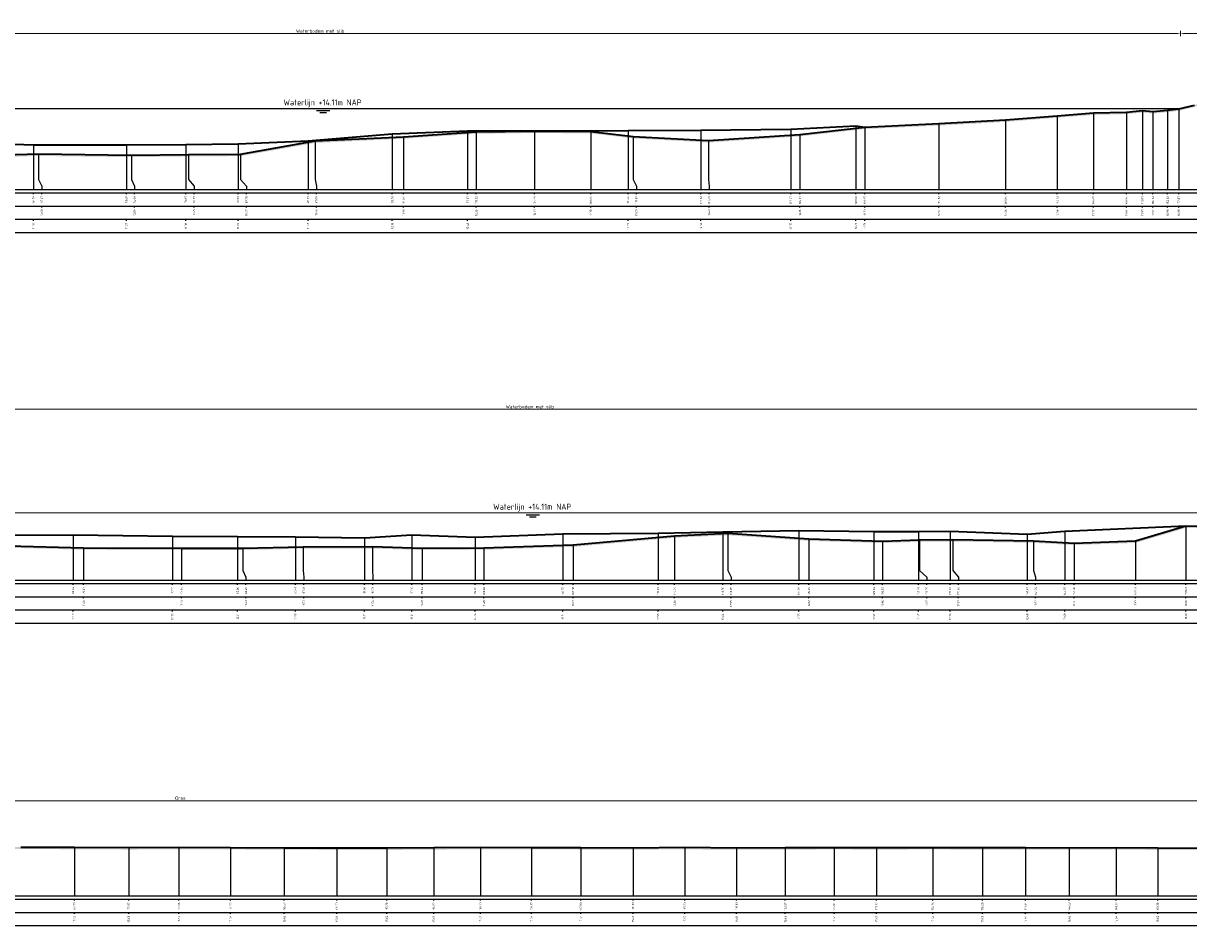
# Model space of a CAD drawing. Header units: metres. Extents: x 197883 to 206898, y 361907 to 364395.
# Tile 126 of 256: x 205850 to 205937, y 363286 to 363354. Entities that reach past the tile are written whole.
import ezdxf
from ezdxf.enums import TextEntityAlignment as Align

# ---------------------------------------------------------------- set-up
doc = ezdxf.new("R2010")
doc.units = ezdxf.units.M
doc.header["$PDMODE"] = 35
doc.header["$PDSIZE"] = 0.075
for name, color, linetype, lineweight in [('X-ME-AL-PROFIEL_BOVENKANT SLIB-GD', 42, 'Continuous', 35), ('X-ME-AL-PROFIEL_HUIDIG MAAIVELD-GD', 252, 'Continuous', 0), ('X-XX-AL-DETAIL1-M', 7, 'Continuous', 18), ('X-XX-AL-DWARSPROFIEL_PROFIELLIJN MAAIVELD-GD', 8, 'Continuous', 35), ('X-XX-AL-NAP-T18', 7, 'Continuous', 18)]:
    doc.layers.add(name, color=color, linetype=linetype, lineweight=lineweight)
doc.layers.add('X-ME-AL-PROFIEL_WATERLIJN-GD', color=150, linetype='Continuous')
doc.layers.add('X-ME-AL-PROFIELRASTER-S', color=7, linetype='Continuous')
doc.styles.add('NLCS-ISO', font='NLCS-ISO.ttf', dxfattribs={"height": 1.8})
doc.styles.add('NLCS-ISO-ANNOTATIVE-T18', font='NLCS-ISO.ttf', dxfattribs={"height": 1.8})
doc.styles.add('NLCS-ISO-M100-T25', font='NLCS-ISO.ttf', dxfattribs={"height": 0.25})
doc.dimstyles.new('NLCS-M100-T25-PIJL_L2_H1', dxfattribs={"dimscale": 0.1, "dimtxt": 2.5, "dimasz": 2.5, "dimexe": 2, "dimexo": 2, "dimgap": 0.7, "dimtad": 1, "dimzin": 0, "dimdsep": 46, "dimtxsty": 'NLCS-ISO-M100-T25', "dimcen": 0, "dimdle": 2, "dimclrd": 256, "dimclre": 256, "dimclrt": 256, "dimadec": 1, "dimazin": 0, "dimtfac": 1, "dimtdec": 3, "dimtofl": 0, "dimtmove": 0, "dimatfit": 3, "dimfxl": 2, "dimfxlon": 1, "dimtfillclr": 256, "dimtolj": 1, "dimtzin": 0, "dimlwd": -1, "dimlwe": -1, "dimarcsym": 0})

# ---------------------------------------------------------------- blocks, each defined once
blk = doc.blocks.new('SAL-PROFIELRASTER_BALK_EIND1-D')
at = {"color": 0, "linetype": 'ByBlock', "lineweight": -2, "flags": 128}
for points in [[(0, 0), (1, 0)], [(0, -2.5), (1, -2.5)], [(0, -12.5), (1, -12.5)]]:
    blk.add_lwpolyline(points, dxfattribs=at)
blk = doc.blocks.new('SAL-PROFIELRASTER_BALK_EIND2-D')
at = {"color": 0, "linetype": 'ByBlock', "lineweight": -2}
blk.add_line((1, -12.5), (0, -12.5), dxfattribs=at)
blk = doc.blocks.new('SAL-PROFIELRASTER_BALK_DATA-D')
at = {"color": 0, "linetype": 'ByBlock', "lineweight": -2}
blk.add_lwpolyline([(0, -3.5), (0, -2.5)], dxfattribs=at)
at = {"color": 0, "linetype": 'ByBlock', "lineweight": -2, "style": 'NLCS-ISO-ANNOTATIVE-T18'}
blk.add_attdef('GETAL', text='', height=1.5, rotation=90, dxfattribs=at).set_placement((0.75, -5), align=Align.RIGHT)
blk = doc.blocks.new('SAL-PROFIELRASTER_AANHAAL-D')
at = {"color": 9, "linetype": 'ByBlock', "lineweight": -2, "flags": 128}
blk.add_lwpolyline([(0, 1), (0, 0)], dxfattribs=at)
blk = doc.blocks.new('SAL-PROFIELRASTER_AANHAAL_STAGGER-D')
at = {"color": 9, "linetype": 'ByBlock', "lineweight": -2, "flags": 128}
for points in [[(0, 0), (0, -0.25)], [(0, -0.25), (1, -0.75)], [(1, -0.75), (1, -1)]]:
    blk.add_lwpolyline(points, dxfattribs=at)
blk = doc.blocks.new('*D16')
at = {"layer": 'Defpoints', "color": 0, "transparency": 16777216}
for p in [(205783.859, 363295.171), (205783.859, 363288.012), (206058.694, 363288.012)]:
    blk.add_point(p, dxfattribs=at)
at = {"layer": 'X-XX-AL-DETAIL1-M', "color": 253, "transparency": 16777216}
for p, q in [((205783.859, 363294.971), (205783.859, 363295.371)), ((206058.444, 363295.171), (205784.109, 363295.171)), ((206058.694, 363294.971), (206058.694, 363295.371))]:
    blk.add_line(p, q, dxfattribs=at)
for points in [[(205784.109, 363295.213), (205784.109, 363295.129), (205783.859, 363295.171)], [(206058.444, 363295.213), (206058.444, 363295.129), (206058.694, 363295.171)]]:
    blk.add_solid(points, dxfattribs=at)
at = {"layer": 'X-XX-AL-DETAIL1-M', "color": 253, "transparency": 16777216, "insert": (205861.611, 363295.366), "char_height": 0.25, "attachment_point": 5, "style": 'NLCS-ISO-M100-T25'}
blk.add_mtext('\\A1;Gras', dxfattribs=at)
blk = doc.blocks.new('*D67')
at = {"layer": 'Defpoints', "color": 0, "transparency": 16777216}
for p in [(205807.406, 363352.901), (205807.406, 363346.125), (205936.861, 363346.125)]:
    blk.add_point(p, dxfattribs=at)
at = {"layer": 'X-XX-AL-DETAIL1-M', "color": 253, "transparency": 16777216}
for p, q in [((205807.406, 363352.701), (205807.406, 363353.101)), ((205936.611, 363352.901), (205807.656, 363352.901)), ((205936.861, 363352.701), (205936.861, 363353.101))]:
    blk.add_line(p, q, dxfattribs=at)
for points in [[(205807.656, 363352.943), (205807.656, 363352.859), (205807.406, 363352.901)], [(205936.611, 363352.943), (205936.611, 363352.859), (205936.861, 363352.901)]]:
    blk.add_solid(points, dxfattribs=at)
at = {"layer": 'X-XX-AL-DETAIL1-M', "color": 253, "transparency": 16777216, "insert": (205872.134, 363353.096), "char_height": 0.25, "attachment_point": 5, "style": 'NLCS-ISO-M100-T25'}
blk.add_mtext('\\A1;Waterbodem met slib', dxfattribs=at)
blk = doc.blocks.new('*D68')
at = {"layer": 'Defpoints', "color": 0, "transparency": 16777216}
for p in [(205936.861, 363352.901), (205936.861, 363346.125), (205955.777, 363340.017)]:
    blk.add_point(p, dxfattribs=at)
at = {"layer": 'X-XX-AL-DETAIL1-M', "color": 253, "transparency": 16777216}
for p, q in [((205936.861, 363352.701), (205936.861, 363353.101)), ((205955.527, 363352.901), (205937.111, 363352.901)), ((205955.777, 363352.701), (205955.777, 363353.101))]:
    blk.add_line(p, q, dxfattribs=at)
for points in [[(205937.111, 363352.943), (205937.111, 363352.859), (205936.861, 363352.901)], [(205955.527, 363352.943), (205955.527, 363352.859), (205955.777, 363352.901)]]:
    blk.add_solid(points, dxfattribs=at)
at = {"layer": 'X-XX-AL-DETAIL1-M', "color": 253, "transparency": 16777216, "insert": (205946.319, 363353.096), "char_height": 0.25, "attachment_point": 5, "style": 'NLCS-ISO-M100-T25'}
blk.add_mtext('\\A1;Gras', dxfattribs=at)
blk = doc.blocks.new('*D70')
at = {"layer": 'Defpoints', "color": 0, "transparency": 16777216}
for p in [(205811.547, 363324.639), (205811.547, 363316.842), (205964.272, 363316.848)]:
    blk.add_point(p, dxfattribs=at)
at = {"layer": 'X-XX-AL-DETAIL1-M', "color": 253, "transparency": 16777216}
for p, q in [((205811.547, 363324.439), (205811.547, 363324.839)), ((205964.022, 363324.639), (205811.797, 363324.639)), ((205964.272, 363324.439), (205964.272, 363324.839))]:
    blk.add_line(p, q, dxfattribs=at)
for points in [[(205811.797, 363324.68), (205811.797, 363324.597), (205811.547, 363324.639)], [(205964.022, 363324.68), (205964.022, 363324.597), (205964.272, 363324.639)]]:
    blk.add_solid(points, dxfattribs=at)
at = {"layer": 'X-XX-AL-DETAIL1-M', "color": 253, "transparency": 16777216, "insert": (205887.91, 363324.834), "char_height": 0.25, "attachment_point": 5, "style": 'NLCS-ISO-M100-T25'}
blk.add_mtext('\\A1;Waterbodem met slib', dxfattribs=at)

msp = doc.modelspace()

# ---------------------------------------------------------------- hatches: boundary and pattern name
at = {"layer": 'X-ME-AL-PROFIEL_HUIDIG MAAIVELD-GD'}
h = msp.add_hatch(dxfattribs=at)
h.set_pattern_fill('AGR-MAAIVELD', color=256, scale=0.05, pattern_type=2)
h.set_pattern_definition([(45, (2.30706, -917.14647), (-0.25000007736, 0.25000007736), []), (45, (2.27135, -917.11076), (0, 0.50000015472), [0.3535535, -0.3535535]), (45, (2.23564, -917.07504), (0, 0.50000015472), [0.3535535, -0.3535535]), (45, (2.19942, -917.03883), (0, 0.50000015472), [0.3535535, -0.3535535]), (45, (2.1642, -917.0036), (0, 0.50000015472), [0.3535535, -0.3535535]), (45, (2.1285, -916.9679), (0, 0.50000015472), [0.3535535, -0.3535535]), (45, (2.09278, -916.9322), (0, 0.50000015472), [0.3535535, -0.3535535]), (315, (2.30706, -917.14647), (0.25000007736, 0.25000007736), []), (315, (2.34278, -917.11076), (0.50000015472, -1e-16), [0.3535535, -0.3535535]), (315, (2.3785, -917.07504), (0.50000015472, -1e-16), [0.3535535, -0.3535535]), (315, (2.4147, -917.03883), (0.50000015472, -1e-16), [0.3535535, -0.3535535]), (315, (2.44992, -917.0036), (0.50000015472, -1e-16), [0.3535535, -0.3535535]), (315, (2.48564, -916.9679), (0.50000015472, -1e-16), [0.3535535, -0.3535535]), (315, (2.52135, -916.9322), (0.50000015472, -1e-16), [0.3535535, -0.3535535])])
h.paths.add_polyline_path([(205955.777, 363348.438), (205955.777, 363348.288), (205955.131, 363348.225), (205953.568, 363348.191), (205951.444, 363348.12), (205949.405, 363348.203), (205947.14, 363348.225), (205944.734, 363348.383), (205941.739, 363348.217), (205940.524, 363348.002), (205939.05, 363347.835), (205937.911, 363347.375), (205936.724, 363347.089), (205935.893, 363346.996), (205934.784, 363346.888), (205933.992, 363346.959), (205932.797, 363346.849), (205930.308, 363346.783), (205927.586, 363346.573), (205923.696, 363346.261), (205918.682, 363345.98), (205913.108, 363345.723), (205908.226, 363345.167), (205901.352, 363344.704), (205895.678, 363345.017), (205892.494, 363345.396), (205888.26, 363345.422), (205883.877, 363345.366), (205878.403, 363344.993), (205871.748, 363344.673), (205866.136, 363343.684), (205862.225, 363343.66), (205857.945, 363343.603), (205850.934, 363343.696), (205848.351, 363343.62), (205843.127, 363343.72), (205837.674, 363343.793), (205831.655, 363343.852), (205826.807, 363344.083), (205821.389, 363344.603), (205815.85, 363346.168), (205813.451, 363346.528), (205810.062, 363346.913), (205809.001, 363347.023), (205807.983, 363347.053), (205807.406, 363347.122), (205807.388, 363347.133), (205806.836, 363347.199), (205805.635, 363347.327), (205803.887, 363347.619), (205802.047, 363347.945), (205800.375, 363348.13), (205798.489, 363348.423), (205796.843, 363348.767), (205795.178, 363349.214), (205794.027, 363349.433), (205791.286, 363349.63), (205788.978, 363349.726), (205786.466, 363349.718), (205783.859, 363349.719), (205783.859, 363349.869), (205786.466, 363349.868), (205788.978, 363349.876), (205791.286, 363349.78), (205794.027, 363349.583), (205795.178, 363349.364), (205796.843, 363348.917), (205798.489, 363348.573), (205800.375, 363348.28), (205802.047, 363348.095), (205803.887, 363347.769), (205805.635, 363347.477), (205806.836, 363347.349), (205807.388, 363347.283), (205807.406, 363347.272), (205807.983, 363347.203), (205809.001, 363347.173), (205810.062, 363347.063), (205813.451, 363346.678), (205815.85, 363346.318), (205821.389, 363344.753), (205826.807, 363344.233), (205831.655, 363344.002), (205837.674, 363343.943), (205843.127, 363343.87), (205848.351, 363343.77), (205850.934, 363343.846), (205857.945, 363343.753), (205862.225, 363343.81), (205866.136, 363343.834), (205871.748, 363344.823), (205878.403, 363345.143), (205883.877, 363345.516), (205888.26, 363345.572), (205892.494, 363345.546), (205895.678, 363345.167), (205901.352, 363344.854), (205908.226, 363345.317), (205913.108, 363345.873), (205918.682, 363346.13), (205923.696, 363346.411), (205927.586, 363346.723), (205930.308, 363346.933), (205932.797, 363346.999), (205933.992, 363347.109), (205934.784, 363347.038), (205935.893, 363347.146), (205936.724, 363347.239), (205937.911, 363347.525), (205939.05, 363347.985), (205940.524, 363348.152), (205941.739, 363348.367), (205944.734, 363348.533), (205947.14, 363348.375), (205949.405, 363348.353), (205951.444, 363348.27), (205953.568, 363348.341), (205955.131, 363348.375)])
h = msp.add_hatch(dxfattribs=at)
h.set_pattern_fill('AGR-MAAIVELD', color=256, scale=0.05, pattern_type=2)
h.set_pattern_definition([(45, (0.7585, -907.43716), (-0.25000007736, 0.25000007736), []), (45, (0.72278, -907.40145), (0, 0.50000015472), [0.3535535, -0.3535535]), (45, (0.68707, -907.36573), (0, 0.50000015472), [0.3535535, -0.3535535]), (45, (0.65085, -907.32952), (0, 0.50000015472), [0.3535535, -0.3535535]), (45, (0.61564, -907.2943), (0, 0.50000015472), [0.3535535, -0.3535535]), (45, (0.57992, -907.2586), (0, 0.50000015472), [0.3535535, -0.3535535]), (45, (0.5442, -907.22288), (0, 0.50000015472), [0.3535535, -0.3535535]), (315, (0.7585, -907.43716), (0.25000007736, 0.25000007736), []), (315, (0.7942, -907.40145), (0.50000015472, -1e-16), [0.3535535, -0.3535535]), (315, (0.82992, -907.36573), (0.50000015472, -1e-16), [0.3535535, -0.3535535]), (315, (0.86614, -907.32952), (0.50000015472, -1e-16), [0.3535535, -0.3535535]), (315, (0.90135, -907.2943), (0.50000015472, -1e-16), [0.3535535, -0.3535535]), (315, (0.93707, -907.2586), (0.50000015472, -1e-16), [0.3535535, -0.3535535]), (315, (0.97278, -907.22288), (0.50000015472, -1e-16), [0.3535535, -0.3535535])])
h.paths.add_polyline_path([(205989.776, 363320.06), (205988.056, 363319.704), (205986.32, 363319.242), (205984.461, 363318.84), (205982.677, 363318.67), (205980.743, 363318.678), (205978.392, 363318.522), (205976.431, 363318.126), (205974.215, 363318.065), (205972.028, 363317.957), (205970.071, 363317.621), (205967.749, 363317.605), (205966.781, 363317.305), (205965.201, 363317.027), (205964.384, 363316.937), (205964.272, 363316.848), (205964.266, 363316.729), (205963.896, 363316.709), (205962.933, 363316.656), (205959.28, 363316.517), (205956.396, 363316.393), (205954.075, 363316.386), (205950.812, 363316.339), (205945.465, 363316.112), (205940.37, 363315.943), (205938.909, 363315.814), (205937.272, 363315.852), (205933.473, 363314.723), (205928.859, 363314.56), (205925.803, 363314.728), (205919.735, 363314.828), (205917.211, 363314.802), (205914.452, 363314.71), (205908.902, 363314.875), (205902.81, 363315.303), (205898.796, 363315.107), (205891.161, 363314.426), (205884.458, 363314.205), (205879.794, 363314.186), (205876.071, 363314.298), (205870.865, 363314.286), (205866.311, 363314.184), (205861.701, 363314.175), (205854.332, 363314.208), (205848.692, 363314.356), (205844.852, 363314.462), (205840.029, 363314.576), (205833.959, 363314.865), (205828.768, 363315.259), (205823.124, 363315.337), (205819.815, 363315.622), (205816.992, 363315.806), (205814.29, 363316.196), (205812.525, 363316.469), (205811.894, 363316.648), (205811.547, 363316.842), (205811.194, 363316.965), (205810.2, 363317.138), (205809.004, 363317.591), (205808.226, 363318.084), (205807.479, 363318.193), (205805.553, 363318.222), (205803.289, 363318.208), (205801.099, 363318.229), (205798.832, 363318.249), (205796.356, 363318.291), (205794.312, 363318.269), (205791.904, 363318.329), (205789.726, 363318.373), (205787.762, 363318.402), (205785.587, 363318.444), (205783.859, 363318.471), (205783.859, 363318.321), (205785.587, 363318.294), (205787.762, 363318.252), (205789.726, 363318.223), (205791.904, 363318.179), (205794.312, 363318.119), (205796.356, 363318.141), (205798.832, 363318.099), (205801.099, 363318.079), (205803.289, 363318.058), (205805.553, 363318.072), (205807.479, 363318.043), (205808.226, 363317.934), (205809.004, 363317.441), (205810.2, 363316.988), (205811.194, 363316.815), (205811.547, 363316.692), (205811.894, 363316.498), (205812.525, 363316.319), (205814.29, 363316.046), (205816.992, 363315.656), (205819.815, 363315.472), (205823.124, 363315.187), (205828.768, 363315.109), (205833.959, 363314.715), (205840.029, 363314.426), (205844.852, 363314.312), (205848.692, 363314.206), (205854.332, 363314.058), (205861.701, 363314.025), (205866.311, 363314.034), (205870.865, 363314.136), (205876.071, 363314.148), (205879.794, 363314.036), (205884.458, 363314.055), (205891.161, 363314.276), (205898.796, 363314.957), (205902.81, 363315.153), (205908.902, 363314.725), (205914.452, 363314.56), (205917.211, 363314.652), (205919.735, 363314.678), (205925.803, 363314.578), (205928.859, 363314.41), (205933.473, 363314.573), (205937.272, 363315.702), (205938.909, 363315.664), (205940.37, 363315.793), (205945.465, 363315.962), (205950.812, 363316.189), (205954.075, 363316.236), (205956.396, 363316.243), (205959.28, 363316.367), (205962.933, 363316.506), (205963.896, 363316.559), (205964.266, 363316.579), (205964.272, 363316.698), (205964.384, 363316.787), (205965.201, 363316.877), (205966.781, 363317.155), (205967.749, 363317.455), (205970.071, 363317.471), (205972.028, 363317.807), (205974.215, 363317.915), (205976.431, 363317.976), (205978.392, 363318.372), (205980.743, 363318.528), (205982.677, 363318.52), (205984.461, 363318.69), (205986.32, 363319.092), (205988.056, 363319.554), (205989.776, 363319.91)])
h = msp.add_hatch(dxfattribs=at)
h.set_pattern_fill('AGR-MAAIVELD', color=256, scale=0.05, pattern_type=2)
h.set_pattern_definition([(45, (-3.94736, -889.02297), (-0.25000007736, 0.25000007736), []), (45, (-3.98308, -888.98725), (0, 0.50000015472), [0.3535535, -0.3535535]), (45, (-4.0188, -888.95154), (0, 0.50000015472), [0.3535535, -0.3535535]), (45, (-4.055, -888.91533), (0, 0.50000015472), [0.3535535, -0.3535535]), (45, (-4.09022, -888.8801), (0, 0.50000015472), [0.3535535, -0.3535535]), (45, (-4.12593, -888.8444), (0, 0.50000015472), [0.3535535, -0.3535535]), (45, (-4.16165, -888.8087), (0, 0.50000015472), [0.3535535, -0.3535535]), (315, (-3.94736, -889.02297), (0.25000007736, 0.25000007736), []), (315, (-3.91165, -888.98725), (0.50000015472, -1e-16), [0.3535535, -0.3535535]), (315, (-3.87593, -888.95154), (0.50000015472, -1e-16), [0.3535535, -0.3535535]), (315, (-3.83972, -888.91533), (0.50000015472, -1e-16), [0.3535535, -0.3535535]), (315, (-3.8045, -888.8801), (0.50000015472, -1e-16), [0.3535535, -0.3535535]), (315, (-3.7688, -888.8444), (0.50000015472, -1e-16), [0.3535535, -0.3535535]), (315, (-3.73308, -888.8087), (0.50000015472, -1e-16), [0.3535535, -0.3535535])])
h.paths.add_polyline_path([(206058.694, 363290.517), (206058.694, 363290.367), (206056.755, 363290.344), (206054.901, 363290.559), (206053.026, 363290.897), (206050.638, 363291.015), (206047.564, 363291.197), (206044.231, 363291.35), (206041.149, 363291.375), (206037.967, 363291.355), (206034.783, 363291.329), (206031.68, 363291.34), (206028.204, 363291.334), (206024.446, 363291.309), (206020.86, 363291.314), (206017.365, 363291.274), (206014.154, 363291.277), (206010.9, 363291.213), (206007.775, 363291.247), (206004.054, 363291.235), (206000.955, 363291.229), (205997.534, 363291.265), (205993.818, 363291.268), (205990.491, 363291.283), (205987.308, 363291.275), (205983.739, 363291.301), (205980.111, 363291.323), (205976.164, 363291.341), (205972.273, 363291.39), (205968.629, 363291.414), (205964.898, 363291.393), (205961.325, 363291.435), (205957.4, 363291.411), (205953.448, 363291.458), (205950.008, 363291.464), (205946.852, 363291.438), (205942.859, 363291.48), (205938.899, 363291.457), (205935.142, 363291.462), (205932.026, 363291.499), (205928.492, 363291.48), (205925.201, 363291.498), (205921.953, 363291.487), (205918.218, 363291.503), (205913.983, 363291.49), (205910.799, 363291.503), (205907.127, 363291.488), (205903.465, 363291.472), (205899.561, 363291.511), (205895.673, 363291.485), (205891.741, 363291.497), (205888.026, 363291.502), (205884.191, 363291.511), (205880.676, 363291.492), (205877.137, 363291.462), (205873.384, 363291.468), (205869.43, 363291.48), (205865.38, 363291.504), (205861.505, 363291.514), (205857.725, 363291.494), (205853.644, 363291.521), (205849.613, 363291.526), (205845.684, 363291.516), (205841.774, 363291.509), (205838.288, 363291.495), (205834.645, 363291.498), (205830.823, 363291.515), (205826.896, 363291.501), (205823.072, 363291.507), (205819.002, 363291.484), (205815.288, 363291.451), (205811.474, 363291.458), (205808.163, 363291.465), (205805.03, 363291.494), (205801.09, 363291.589), (205797.771, 363291.616), (205793.784, 363291.731), (205790.18, 363291.452), (205786.409, 363291.098), (205783.859, 363290.949), (205783.859, 363291.099), (205786.409, 363291.248), (205790.18, 363291.602), (205793.784, 363291.881), (205797.771, 363291.766), (205801.09, 363291.739), (205805.03, 363291.644), (205808.163, 363291.615), (205811.474, 363291.608), (205815.288, 363291.601), (205819.002, 363291.634), (205823.072, 363291.657), (205826.896, 363291.651), (205830.823, 363291.665), (205834.645, 363291.648), (205838.288, 363291.645), (205841.774, 363291.659), (205845.684, 363291.666), (205849.613, 363291.676), (205853.644, 363291.671), (205857.725, 363291.644), (205861.505, 363291.664), (205865.38, 363291.654), (205869.43, 363291.63), (205873.384, 363291.618), (205877.137, 363291.612), (205880.676, 363291.642), (205884.191, 363291.661), (205888.026, 363291.652), (205891.741, 363291.647), (205895.673, 363291.635), (205899.561, 363291.661), (205903.465, 363291.622), (205907.127, 363291.638), (205910.799, 363291.653), (205913.983, 363291.64), (205918.218, 363291.653), (205921.953, 363291.637), (205925.201, 363291.648), (205928.492, 363291.63), (205932.026, 363291.649), (205935.142, 363291.612), (205938.899, 363291.607), (205942.859, 363291.63), (205946.852, 363291.588), (205950.008, 363291.614), (205953.448, 363291.608), (205957.4, 363291.561), (205961.325, 363291.585), (205964.898, 363291.543), (205968.629, 363291.564), (205972.273, 363291.54), (205976.164, 363291.491), (205980.111, 363291.473), (205983.739, 363291.451), (205987.308, 363291.425), (205990.491, 363291.433), (205993.818, 363291.418), (205997.534, 363291.415), (206000.955, 363291.379), (206004.054, 363291.385), (206007.775, 363291.397), (206010.9, 363291.363), (206014.154, 363291.427), (206017.365, 363291.424), (206020.86, 363291.464), (206024.446, 363291.459), (206028.204, 363291.484), (206031.68, 363291.49), (206034.783, 363291.479), (206037.967, 363291.505), (206041.149, 363291.525), (206044.231, 363291.5), (206047.564, 363291.347), (206050.638, 363291.165), (206053.026, 363291.047), (206054.901, 363290.709), (206056.755, 363290.494)])

# ---------------------------------------------------------------- linework, layer by layer
at = {"layer": 'X-ME-AL-PROFIEL_BOVENKANT SLIB-GD'}
for points in [[(205807.406, 363347.272), (205807.969, 363347.23), (205808.979, 363347.153), (205809.907, 363347.07), (205813.007, 363346.757), (205815.85, 363346.318), (205821.63, 363345.089), (205826.5, 363344.986), (205830.966, 363344.844), (205837.14, 363344.828), (205842.553, 363344.739), (205847.658, 363344.626), (205850.561, 363344.519), (205857.549, 363344.535), (205862.024, 363344.545), (205865.954, 363344.613), (205871.228, 363344.838), (205877.561, 363345.351), (205883.227, 363345.596), (205895.301, 363345.616), (205900.775, 363345.624), (205907.534, 363345.71), (205912.435, 363345.951), (205913.108, 363345.873)], [(205848.335, 363315.161), (205853.545, 363315.173), (205861.013, 363315.076), (205865.923, 363315.062), (205870.271, 363315.036), (205875.459, 363314.961), (205879.02, 363315.168), (205883.793, 363315.014), (205890.385, 363315.26), (205897.552, 363315.301), (205902.418, 363315.398), (205908.141, 363315.504), (205913.799, 363315.429), (205917.147, 363315.429), (205919.528, 363315.454), (205925.334, 363315.236), (205928.149, 363315.446), (205937.272, 363315.852)]]:
    msp.add_lwpolyline(points, dxfattribs=at)
at = {"layer": 'X-ME-AL-PROFIEL_WATERLIJN-GD'}
for points in [[(205807.406, 363347.272), (205936.861, 363347.272)], [(205871.86, 363347.109), (205872.86, 363347.109)], [(205872.101, 363346.964), (205872.601, 363346.964)], [(205811.547, 363316.842), (205964.272, 363316.848)], [(205887.635, 363316.681), (205888.635, 363316.681)], [(205887.877, 363316.537), (205888.377, 363316.537)]]:
    msp.add_lwpolyline(points, dxfattribs=at)
at = {"layer": 'X-XX-AL-DWARSPROFIEL_PROFIELLIJN MAAIVELD-GD'}
for points in [[(205848.351, 363343.77), (205850.934, 363343.846), (205857.945, 363343.753), (205862.225, 363343.81), (205866.136, 363343.834), (205871.748, 363344.823), (205878.403, 363345.143), (205883.877, 363345.516), (205888.26, 363345.572), (205892.494, 363345.546), (205895.678, 363345.167), (205901.352, 363344.854), (205908.226, 363345.317), (205913.108, 363345.873), (205918.682, 363346.13), (205923.696, 363346.411), (205927.586, 363346.723), (205930.308, 363346.933), (205932.797, 363346.999), (205933.992, 363347.109), (205934.784, 363347.038), (205935.893, 363347.146), (205936.724, 363347.239), (205937.911, 363347.525)], [(205848.692, 363314.356), (205854.332, 363314.208), (205861.701, 363314.175), (205866.311, 363314.184), (205870.865, 363314.286), (205876.071, 363314.298), (205879.794, 363314.186), (205884.458, 363314.205), (205891.161, 363314.426), (205898.796, 363315.107), (205902.81, 363315.303), (205908.902, 363314.875), (205914.452, 363314.71), (205917.211, 363314.802), (205919.735, 363314.828), (205925.803, 363314.728), (205928.859, 363314.56), (205933.473, 363314.723), (205937.272, 363315.852), (205938.909, 363315.814)], [(205849.613, 363291.676), (205853.644, 363291.671), (205857.725, 363291.644), (205861.505, 363291.664), (205865.38, 363291.654), (205869.43, 363291.63), (205873.384, 363291.618), (205877.137, 363291.612), (205880.676, 363291.642), (205884.191, 363291.661), (205888.026, 363291.652), (205891.741, 363291.647), (205895.673, 363291.635), (205899.561, 363291.661), (205903.465, 363291.622), (205907.127, 363291.638), (205910.799, 363291.653), (205913.983, 363291.64), (205918.218, 363291.653), (205921.953, 363291.637), (205925.201, 363291.648), (205928.492, 363291.63), (205932.026, 363291.649), (205935.142, 363291.612), (205938.899, 363291.607)]]:
    msp.add_lwpolyline(points, dxfattribs=at)

# ---------------------------------------------------------------- block references
at = {"layer": 'X-ME-AL-PROFIELRASTER-S'}
for p, yscale in [((205927.586, 363341.164), 5.558999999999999), ((205930.308, 363341.164), 5.769), ((205932.797, 363341.164), 5.835000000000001), ((205933.992, 363341.164), 5.945), ((205934.784, 363341.164), 5.874000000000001), ((205935.893, 363341.164), 5.981999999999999), ((205936.724, 363341.164), 6.074999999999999), ((205936.724, 363341.164), 6.074999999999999), ((205936.724, 363341.164), 6.074999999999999), ((205936.724, 363341.164), 6.074999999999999), ((205883.227, 363341.164), 4.432), ((205888.26, 363341.164), 4.407999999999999), ((205895.301, 363341.164), 4.452), ((205900.775, 363341.164), 4.460000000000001), ((205907.534, 363341.164), 4.545999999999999), ((205912.435, 363341.164), 4.787000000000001), ((205913.108, 363341.164), 4.709), ((205918.682, 363341.164), 4.965999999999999), ((205923.696, 363341.164), 5.247), ((205871.228, 363341.164), 3.673999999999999), ((205871.748, 363342.164), 2.659000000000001), ((205877.561, 363341.164), 4.186999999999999), ((205878.403, 363341.164), 3.978999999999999), ((205883.877, 363341.164), 4.352), ((205892.494, 363341.164), 4.382), ((205895.678, 363342.164), 3.003), ((205901.352, 363342.164), 2.69), ((205908.226, 363341.164), 4.153), ((205850.561, 363341.164), 3.355), ((205850.934, 363342.164), 1.682), ((205857.549, 363341.164), 3.371), ((205862.024, 363341.164), 3.381), ((205862.225, 363342.164), 1.646000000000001), ((205865.954, 363341.164), 3.449), ((205866.136, 363342.164), 1.67), ((205857.945, 363342.164), 1.589), ((205937.272, 363311.755), 4.097), ((205937.272, 363311.755), 4.097), ((205853.545, 363311.755), 3.417999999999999), ((205861.013, 363311.755), 3.321), ((205865.923, 363311.755), 3.307), ((205870.271, 363311.755), 3.281000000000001), ((205875.459, 363311.755), 3.206), ((205879.02, 363311.755), 3.413), ((205883.793, 363311.755), 3.259), ((205890.385, 363311.755), 3.505000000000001), ((205897.552, 363311.755), 3.545999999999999), ((205898.796, 363311.755), 3.352), ((205902.418, 363311.755), 3.643000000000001), ((205902.81, 363312.755), 2.548), ((205908.141, 363311.755), 3.749000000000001), ((205908.902, 363311.755), 3.119999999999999), ((205913.799, 363311.755), 3.673999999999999), ((205917.147, 363311.755), 3.673999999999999), ((205919.528, 363311.755), 3.699), ((205925.334, 363311.755), 3.481), ((205928.149, 363311.755), 3.691000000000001), ((205854.332, 363311.755), 2.452999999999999), ((205861.701, 363311.755), 2.42), ((205866.311, 363312.755), 1.429), ((205870.865, 363312.755), 1.531000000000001), ((205876.071, 363312.755), 1.542999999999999), ((205879.794, 363311.755), 2.430999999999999), ((205884.458, 363311.755), 2.449999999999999), ((205891.161, 363311.755), 2.670999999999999), ((205914.452, 363311.755), 2.955), ((205917.211, 363312.755), 2.047000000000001), ((205919.735, 363312.755), 2.073), ((205925.803, 363312.755), 1.973000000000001), ((205928.859, 363311.755), 2.805), ((205933.473, 363311.755), 2.968), ((205853.644, 363288.012), 3.659000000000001), ((205857.725, 363288.012), 3.632), ((205861.505, 363288.012), 3.651999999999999), ((205865.38, 363288.012), 3.641999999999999), ((205869.43, 363288.012), 3.618), ((205873.384, 363288.012), 3.606), ((205877.137, 363288.012), 3.6), ((205880.676, 363288.012), 3.630000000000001), ((205884.191, 363288.012), 3.648999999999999), ((205888.026, 363288.012), 3.640000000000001), ((205891.741, 363288.012), 3.635), ((205895.673, 363288.012), 3.622999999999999), ((205899.561, 363288.012), 3.648999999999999), ((205903.465, 363288.012), 3.609999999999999), ((205907.127, 363288.012), 3.625999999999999), ((205910.799, 363288.012), 3.641), ((205913.983, 363288.012), 3.628), ((205918.218, 363288.012), 3.641), ((205921.953, 363288.012), 3.625), ((205925.201, 363288.012), 3.635999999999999), ((205928.492, 363288.012), 3.618), ((205932.026, 363288.012), 3.637), ((205935.142, 363288.012), 3.6)]:
    msp.add_blockref('SAL-PROFIELRASTER_AANHAAL-D', p, dxfattribs=dict(at, yscale=yscale))
for p, xscale, zscale in [((205850.934, 363342.164), 0.2521983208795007, 0.2521983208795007), ((205857.945, 363342.164), 0.2290699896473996, 0.2290699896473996), ((205862.225, 363342.164), 0.4241712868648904, 0.4241712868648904), ((205866.136, 363342.164), 0.443397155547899, 0.443397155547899), ((205871.748, 363342.164), 0.1053061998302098, 0.1053061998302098), ((205895.678, 363342.164), 0.248116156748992, 0.248116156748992), ((205901.352, 363342.164), 0.048334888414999, 0.048334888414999), ((205866.311, 363312.755), 0.2373982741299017, 0.2373982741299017), ((205870.865, 363312.755), 0.03100876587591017, 0.03100876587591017), ((205876.071, 363312.755), 0.01396431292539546, 0.01396431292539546), ((205902.81, 363312.755), 0.2330420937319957, 0.2330420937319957), ((205917.211, 363312.755), 0.5618069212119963, 0.5618069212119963), ((205919.735, 363312.755), 0.4182198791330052, 0.4182198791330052), ((205925.803, 363312.755), 0.1554625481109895, 0.1554625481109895)]:
    msp.add_blockref('SAL-PROFIELRASTER_AANHAAL_STAGGER-D', p, dxfattribs=dict(at, xscale=xscale, zscale=zscale))
at = {"layer": 'X-ME-AL-PROFIELRASTER-S', "yscale": 0.1}
for name, p, xscale, zscale in [('SAL-PROFIELRASTER_BALK_EIND1-D', (205783.859, 363341.164), 172.5433699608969, 172.5433699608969), ('SAL-PROFIELRASTER_BALK_EIND2-D', (205783.859, 363340.164), 172.5433699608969, 172.5433699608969), ('SAL-PROFIELRASTER_BALK_EIND2-D', (205783.859, 363339.164), 172.5433699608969, 172.5433699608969), ('SAL-PROFIELRASTER_BALK_EIND1-D', (205783.859, 363311.755), 206.5425505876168, 206.5425505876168), ('SAL-PROFIELRASTER_BALK_EIND2-D', (205783.859, 363310.755), 206.5425505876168, 206.5425505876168), ('SAL-PROFIELRASTER_BALK_EIND2-D', (205783.859, 363309.755), 206.5425505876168, 206.5425505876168), ('SAL-PROFIELRASTER_BALK_EIND1-D', (205783.859, 363288.012), 275.4599491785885, 275.4599491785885), ('SAL-PROFIELRASTER_BALK_EIND2-D', (205783.859, 363287.012), 275.4599491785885, 275.4599491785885)]:
    msp.add_blockref(name, p, dxfattribs=dict(at, xscale=xscale, zscale=zscale))
at = {"layer": 'X-ME-AL-PROFIELRASTER-S', "xscale": 0.1, "yscale": 0.1, "zscale": 0.1}
for p, values in [((205850.561, 363341.164), {'GETAL': '66.70'}), ((205851.186, 363341.164), {'GETAL': '67.07'}), ((205857.549, 363341.164), {'GETAL': '73.69'}), ((205858.174, 363341.164), {'GETAL': '74.09'}), ((205862.024, 363341.164), {'GETAL': '78.17'}), ((205862.649, 363341.164), {'GETAL': '78.37'}), ((205865.954, 363341.164), {'GETAL': '82.10'}), ((205866.579, 363341.164), {'GETAL': '82.28'}), ((205871.228, 363341.164), {'GETAL': '87.37'}), ((205871.853, 363341.164), {'GETAL': '87.89'}), ((205877.561, 363341.164), {'GETAL': '93.70'}), ((205878.403, 363341.164), {'GETAL': '94.54'}), ((205883.227, 363341.164), {'GETAL': '99.37'}), ((205883.877, 363341.164), {'GETAL': '100.02'}), ((205888.26, 363341.164), {'GETAL': '104.40'}), ((205892.494, 363341.164), {'GETAL': '108.64'}), ((205895.301, 363341.164), {'GETAL': '111.44'}), ((205895.926, 363341.164), {'GETAL': '111.82'}), ((205900.775, 363341.164), {'GETAL': '116.92'}), ((205901.4, 363341.164), {'GETAL': '117.49'}), ((205907.534, 363341.164), {'GETAL': '123.67'}), ((205908.226, 363341.164), {'GETAL': '124.37'}), ((205912.435, 363341.164), {'GETAL': '128.58'}), ((205913.108, 363341.164), {'GETAL': '129.25'}), ((205918.682, 363341.164), {'GETAL': '134.82'}), ((205923.696, 363341.164), {'GETAL': '139.84'}), ((205927.586, 363341.164), {'GETAL': '143.73'}), ((205930.308, 363341.164), {'GETAL': '146.45'}), ((205932.797, 363341.164), {'GETAL': '148.94'}), ((205933.992, 363341.164), {'GETAL': '150.13'}), ((205934.784, 363341.164), {'GETAL': '150.92'}), ((205935.893, 363341.164), {'GETAL': '152.03'}), ((205936.724, 363341.164), {'GETAL': '152.87'}), ((205936.724, 363341.164), {'GETAL': '152.87'}), ((205936.724, 363341.164), {'GETAL': '152.87'}), ((205936.724, 363341.164), {'GETAL': '152.87'}), ((205851.186, 363340.164), {'GETAL': '10.68'}), ((205858.174, 363340.164), {'GETAL': '10.59'}), ((205862.649, 363340.164), {'GETAL': '10.65'}), ((205866.579, 363340.164), {'GETAL': '10.67'}), ((205871.853, 363340.164), {'GETAL': '11.66'}), ((205878.403, 363340.164), {'GETAL': '11.98'}), ((205883.877, 363340.164), {'GETAL': '12.35'}), ((205888.26, 363340.164), {'GETAL': '12.41'}), ((205892.494, 363340.164), {'GETAL': '12.38'}), ((205895.926, 363340.164), {'GETAL': '12.00'}), ((205901.4, 363340.164), {'GETAL': '11.69'}), ((205908.226, 363340.164), {'GETAL': '12.15'}), ((205913.108, 363340.164), {'GETAL': '12.71'}), ((205918.682, 363340.164), {'GETAL': '12.97'}), ((205923.696, 363340.164), {'GETAL': '13.25'}), ((205927.586, 363340.164), {'GETAL': '13.56'}), ((205930.308, 363340.164), {'GETAL': '13.77'}), ((205932.797, 363340.164), {'GETAL': '13.84'}), ((205933.992, 363340.164), {'GETAL': '13.95'}), ((205934.784, 363340.164), {'GETAL': '13.87'}), ((205935.893, 363340.164), {'GETAL': '13.98'}), ((205936.724, 363340.164), {'GETAL': '14.08'}), ((205936.724, 363340.164), {'GETAL': '14.08'}), ((205850.561, 363339.164), {'GETAL': '11.36'}), ((205857.549, 363339.164), {'GETAL': '11.37'}), ((205862.024, 363339.164), {'GETAL': '11.38'}), ((205865.954, 363339.164), {'GETAL': '11.45'}), ((205871.228, 363339.164), {'GETAL': '11.67'}), ((205877.561, 363339.164), {'GETAL': '12.19'}), ((205883.227, 363339.164), {'GETAL': '12.43'}), ((205895.301, 363339.164), {'GETAL': '12.45'}), ((205900.775, 363339.164), {'GETAL': '12.46'}), ((205907.534, 363339.164), {'GETAL': '12.55'}), ((205912.435, 363339.164), {'GETAL': '12.79'}), ((205913.108, 363339.164), {'GETAL': '12.71'}), ((205853.545, 363311.755), {'GETAL': '69.69'}), ((205854.332, 363311.755), {'GETAL': '70.47'}), ((205861.013, 363311.755), {'GETAL': '77.15'}), ((205861.701, 363311.755), {'GETAL': '77.84'}), ((205865.923, 363311.755), {'GETAL': '82.06'}), ((205866.548, 363311.755), {'GETAL': '82.45'}), ((205870.271, 363311.755), {'GETAL': '86.41'}), ((205870.896, 363311.755), {'GETAL': '87.01'}), ((205875.459, 363311.755), {'GETAL': '91.60'}), ((205876.084, 363311.755), {'GETAL': '92.21'}), ((205879.02, 363311.755), {'GETAL': '95.16'}), ((205879.794, 363311.755), {'GETAL': '95.94'}), ((205883.793, 363311.755), {'GETAL': '99.93'}), ((205884.458, 363311.755), {'GETAL': '100.60'}), ((205890.385, 363311.755), {'GETAL': '106.53'}), ((205891.161, 363311.755), {'GETAL': '107.30'}), ((205897.552, 363311.755), {'GETAL': '113.69'}), ((205898.796, 363311.755), {'GETAL': '114.94'}), ((205902.418, 363311.755), {'GETAL': '118.56'}), ((205903.043, 363311.755), {'GETAL': '118.95'}), ((205908.141, 363311.755), {'GETAL': '124.28'}), ((205908.902, 363311.755), {'GETAL': '125.04'}), ((205913.799, 363311.755), {'GETAL': '129.94'}), ((205914.452, 363311.755), {'GETAL': '130.59'}), ((205917.147, 363311.755), {'GETAL': '133.29'}), ((205917.772, 363311.755), {'GETAL': '133.35'}), ((205919.528, 363311.755), {'GETAL': '135.67'}), ((205920.153, 363311.755), {'GETAL': '135.88'}), ((205925.334, 363311.755), {'GETAL': '141.47'}), ((205925.959, 363311.755), {'GETAL': '141.94'}), ((205928.149, 363311.755), {'GETAL': '144.29'}), ((205928.859, 363311.755), {'GETAL': '145.00'}), ((205933.473, 363311.755), {'GETAL': '149.61'}), ((205937.272, 363311.755), {'GETAL': '153.41'}), ((205937.272, 363311.755), {'GETAL': '153.41'}), ((205854.332, 363310.755), {'GETAL': '11.45'}), ((205861.701, 363310.755), {'GETAL': '11.42'}), ((205866.548, 363310.755), {'GETAL': '11.43'}), ((205870.896, 363310.755), {'GETAL': '11.53'}), ((205876.084, 363310.755), {'GETAL': '11.54'}), ((205879.794, 363310.755), {'GETAL': '11.43'}), ((205884.458, 363310.755), {'GETAL': '11.45'}), ((205891.161, 363310.755), {'GETAL': '11.67'}), ((205898.796, 363310.755), {'GETAL': '12.35'}), ((205903.043, 363310.755), {'GETAL': '12.55'}), ((205908.902, 363310.755), {'GETAL': '12.12'}), ((205914.452, 363310.755), {'GETAL': '11.96'}), ((205917.772, 363310.755), {'GETAL': '12.05'}), ((205920.153, 363310.755), {'GETAL': '12.07'}), ((205925.959, 363310.755), {'GETAL': '11.97'}), ((205928.859, 363310.755), {'GETAL': '11.81'}), ((205933.473, 363310.755), {'GETAL': '11.97'}), ((205937.272, 363310.755), {'GETAL': '13.10'}), ((205853.545, 363309.755), {'GETAL': '12.42'}), ((205861.013, 363309.755), {'GETAL': '12.32'}), ((205865.923, 363309.755), {'GETAL': '12.31'}), ((205870.271, 363309.755), {'GETAL': '12.28'}), ((205875.459, 363309.755), {'GETAL': '12.21'}), ((205879.02, 363309.755), {'GETAL': '12.41'}), ((205883.793, 363309.755), {'GETAL': '12.26'}), ((205890.385, 363309.755), {'GETAL': '12.51'}), ((205897.552, 363309.755), {'GETAL': '12.55'}), ((205902.418, 363309.755), {'GETAL': '12.64'}), ((205908.141, 363309.755), {'GETAL': '12.75'}), ((205913.799, 363309.755), {'GETAL': '12.67'}), ((205917.147, 363309.755), {'GETAL': '12.67'}), ((205919.528, 363309.755), {'GETAL': '12.70'}), ((205925.334, 363309.755), {'GETAL': '12.48'}), ((205928.149, 363309.755), {'GETAL': '12.69'}), ((205937.272, 363309.755), {'GETAL': '13.10'}), ((205853.644, 363288.012), {'GETAL': '69.78'}), ((205857.725, 363288.012), {'GETAL': '73.87'}), ((205861.505, 363288.012), {'GETAL': '77.65'}), ((205865.38, 363288.012), {'GETAL': '81.52'}), ((205869.43, 363288.012), {'GETAL': '85.57'}), ((205873.384, 363288.012), {'GETAL': '89.53'}), ((205877.137, 363288.012), {'GETAL': '93.28'}), ((205880.676, 363288.012), {'GETAL': '96.82'}), ((205884.191, 363288.012), {'GETAL': '100.33'}), ((205888.026, 363288.012), {'GETAL': '104.17'}), ((205891.741, 363288.012), {'GETAL': '107.88'}), ((205895.673, 363288.012), {'GETAL': '111.81'}), ((205899.561, 363288.012), {'GETAL': '115.70'}), ((205903.465, 363288.012), {'GETAL': '119.61'}), ((205907.127, 363288.012), {'GETAL': '123.27'}), ((205910.799, 363288.012), {'GETAL': '126.94'}), ((205913.983, 363288.012), {'GETAL': '130.12'}), ((205918.218, 363288.012), {'GETAL': '134.36'}), ((205921.953, 363288.012), {'GETAL': '138.09'}), ((205925.201, 363288.012), {'GETAL': '141.34'}), ((205928.492, 363288.012), {'GETAL': '144.63'}), ((205932.026, 363288.012), {'GETAL': '148.17'}), ((205935.142, 363288.012), {'GETAL': '151.28'}), ((205853.644, 363287.012), {'GETAL': '15.66'}), ((205857.725, 363287.012), {'GETAL': '15.63'}), ((205861.505, 363287.012), {'GETAL': '15.65'}), ((205865.38, 363287.012), {'GETAL': '15.64'}), ((205869.43, 363287.012), {'GETAL': '15.62'}), ((205873.384, 363287.012), {'GETAL': '15.61'}), ((205877.137, 363287.012), {'GETAL': '15.60'}), ((205880.676, 363287.012), {'GETAL': '15.63'}), ((205884.191, 363287.012), {'GETAL': '15.65'}), ((205888.026, 363287.012), {'GETAL': '15.64'}), ((205891.741, 363287.012), {'GETAL': '15.64'}), ((205895.673, 363287.012), {'GETAL': '15.62'}), ((205899.561, 363287.012), {'GETAL': '15.65'}), ((205903.465, 363287.012), {'GETAL': '15.61'}), ((205907.127, 363287.012), {'GETAL': '15.63'}), ((205910.799, 363287.012), {'GETAL': '15.64'}), ((205913.983, 363287.012), {'GETAL': '15.63'}), ((205918.218, 363287.012), {'GETAL': '15.64'}), ((205921.953, 363287.012), {'GETAL': '15.63'}), ((205925.201, 363287.012), {'GETAL': '15.64'}), ((205928.492, 363287.012), {'GETAL': '15.62'}), ((205932.026, 363287.012), {'GETAL': '15.64'}), ((205935.142, 363287.012), {'GETAL': '15.60'})]:
    msp.add_blockref('SAL-PROFIELRASTER_BALK_DATA-D', p, dxfattribs=at).add_auto_attribs(values)

# ---------------------------------------------------------------- texts
at = {"layer": 'X-XX-AL-NAP-T18', "color": 10, "char_height": 0.45, "width": 15.43377, "attachment_point": 7, "style": 'NLCS-ISO'}
for insert in [(205869.371, 363347.362), (205885.147, 363316.934)]:
    msp.add_mtext('Waterlijn +14.11m NAP', dxfattribs=dict(at, insert=insert))

# ---------------------------------------------------------------- dimensions: what is measured, and where the dimension line sits
at = {"layer": 'X-XX-AL-DETAIL1-M', "color": 253}
for base, p1, p2, text, picture, middle in [((205807.406, 363352.901), (205936.861, 363346.125), (205807.406, 363346.125), 'Waterbodem met slib', '*D67', (205872.134, 363352.901)), ((205936.861, 363352.901), (205955.777, 363340.017), (205936.861, 363346.125), 'Gras', '*D68', (205946.319, 363352.901)), ((205811.547, 363324.639), (205964.272, 363316.848), (205811.547, 363316.842), 'Waterbodem met slib', '*D70', (205887.91, 363324.639)), ((205783.859, 363295.171), (206058.694, 363288.012), (205783.859, 363288.012), 'Gras', '*D16', (205861.611, 363295.171))]:
    dim = msp.add_linear_dim(base=base, p1=p1, p2=p2, text=text, dimstyle='NLCS-M100-T25-PIJL_L2_H1', override={"dimclrd": 253, "dimclre": 253, "dimclrt": 253}, dxfattribs=at)
    dim.commit()
    dim.dimension.update_dxf_attribs({"geometry": picture, "text_midpoint": middle, "dimtype": 160})

doc.saveas('drawing.dxf')
